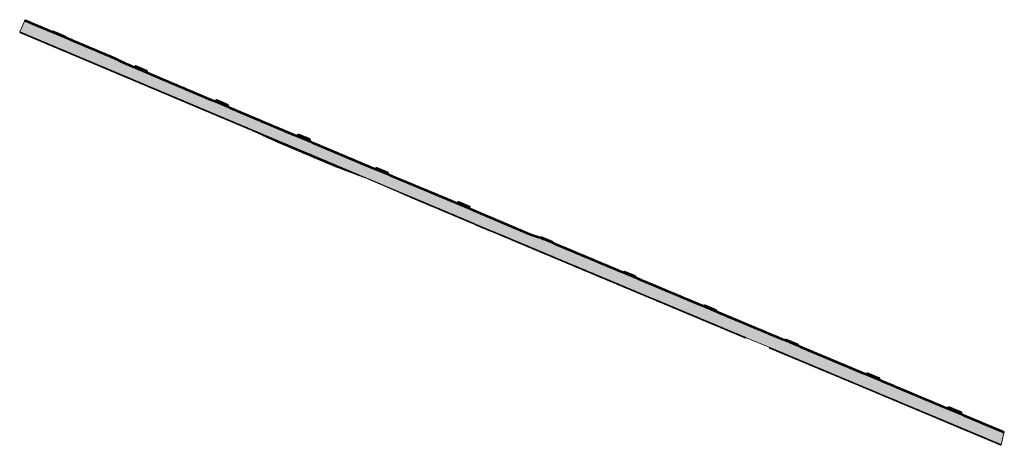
# Model space of a CAD drawing. Header units: metres. Extents: x 6589235 to 6589569, y 5598649 to 5598793.
import ezdxf

# ---------------------------------------------------------------- set-up
doc = ezdxf.new("R2010")
doc.units = ezdxf.units.M
doc.header["$MEASUREMENT"] = 0
doc.layers.add('M_wypełnienia', color=7, linetype='Continuous', lineweight=0)
pattern_1 = [(36.863845, (6589369.61192, 5598723.17937), (-0.05999155, 0.08000634), []), (126.863845, (6589369.61192, 5598723.17937), (-0.08000634, -0.05999155), [])]
pattern_2 = [(36.863845, (6589369.61192, 5598723.18037), (-0.05999155, 0.08000634), []), (126.863845, (6589369.61192, 5598723.18037), (-0.08000634, -0.05999155), [])]
pattern_3 = [(36.863845, (6589369.61092, 5598723.18037), (-0.05999155, 0.08000634), []), (126.863845, (6589369.61092, 5598723.18037), (-0.08000634, -0.05999155), [])]
pattern_4 = [(36.863845, (6589369.61092, 5598723.17937), (-0.05999155, 0.08000634), []), (126.863845, (6589369.61092, 5598723.17937), (-0.08000634, -0.05999155), [])]

msp = doc.modelspace()

# ---------------------------------------------------------------- hatches: boundary and pattern name
at = {"layer": 'M_wypełnienia', "linetype": 'Continuous', "lineweight": 13, "extrusion": (0, 0, -1)}
msp.add_hatch(color=41, dxfattribs=at).paths.add_polyline_path([(-6589555.2, 5598658.54), (-6589569.1, 5598652.71), (-6589568.19, 5598648.76), (-6589489.52, 5598681.73), (-6589481.22, 5598685.21), (-6589449.71, 5598698.42), (-6589444.05, 5598700.79), (-6589422.8, 5598709.7), (-6589417.15, 5598712.07), (-6589395.85, 5598720.99), (-6589394.97, 5598721.36), (-6589389.27, 5598723.77), (-6589234.64, 5598788.94), (-6589236.19, 5598792.62), (-6589266.11, 5598780.01, 0.021001), (-6589268.39, 5598778.93, -0.020312), (-6589270.59, 5598777.89), (-6589272.71, 5598776.99), (-6589278.37, 5598774.59), (-6589297.62, 5598766.42), (-6589300.09, 5598765.37), (-6589305.97, 5598762.89), (-6589327.88, 5598753.65), (-6589333.85, 5598751.13), (-6589352.64, 5598743.2), (-6589354.65, 5598742.37), (-6589360.29, 5598740.02), (-6589380.96, 5598731.42), (-6589382.39, 5598730.81), (-6589388.03, 5598728.41), (-6589407.12, 5598720.28, -0.02633), (-6589410.09, 5598719.2, 0.007567), (-6589410.95, 5598718.92, 0.017382), (-6589412.9, 5598718.18), (-6589416.14, 5598716.82), (-6589439.04, 5598707.23), (-6589444.44, 5598704.96), (-6589466.29, 5598695.81), (-6589471.85, 5598693.47), (-6589493.94, 5598684.21), (-6589499.64, 5598681.83), (-6589521.4, 5598672.71), (-6589527.34, 5598670.22), (-6589549.06, 5598661.11)])
at = {"layer": 'M_wypełnienia', "linetype": 'Continuous', "lineweight": 13}
h = msp.add_hatch(dxfattribs=at)
h.set_pattern_fill('CROSSHATCH', color=151, scale=0.01, style=0, pattern_type=2)
h.set_pattern_definition(pattern_1)
h.paths.add_polyline_path([(6589244.95, 5598788.93), (6589236.19, 5598792.62), (6589236.38, 5598793.08), (6589245.61, 5598789.19)])
h = msp.add_hatch(dxfattribs=at)
h.set_pattern_fill('CROSSHATCH', color=151, scale=0.01, style=0, pattern_type=2)
h.set_pattern_definition([(36.863845, (6589343.63371, 5598737.2816), (-0.05999155, 0.08000634), []), (126.863845, (6589343.63371, 5598737.2816), (-0.08000634, -0.05999155), [])])
h.paths.add_polyline_path([(6589234.64, 5598788.94), (6589389.16, 5598723.81), (6589389.27, 5598723.55), (6589368.13, 5598732.46), (6589352.83, 5598739.08), (6589341.81, 5598743.22), (6589322.28, 5598751.46), (6589313.78, 5598755.37), (6589306.75, 5598758.33), (6589290.16, 5598765.31), (6589252.28, 5598781.28), (6589234.56, 5598788.75)])
h = msp.add_hatch(dxfattribs=at)
h.set_pattern_fill('CROSSHATCH', color=33, scale=0.01, style=0, pattern_type=2)
h.set_pattern_definition([(36.8638, (6589245.2554, 5598788.96295), (-0.0599915, 0.0800063), []), (126.8638, (6589245.2554, 5598788.96295), (-0.0800063, -0.0599915), [])])
h.paths.add_polyline_path([(6589245.26, 5598788.96), (6589245.97, 5598789.25), (6589250.4, 5598787.38), (6589250.69, 5598786.67)], flags=0)
h = msp.add_hatch(dxfattribs=at)
h.set_pattern_fill('CROSSHATCH', color=151, scale=0.01, style=0, pattern_type=2)
h.set_pattern_definition(pattern_2)
h.paths.add_polyline_path([(6589266.11, 5598780.01), (6589250.87, 5598786.43), (6589250.61, 5598787.09), (6589266.31, 5598780.47, -0.021001), (6589268.62, 5598779.38, 0.020312), (6589270.79, 5598778.35), (6589273.26, 5598777.3), (6589272.61, 5598777.04), (6589270.59, 5598777.89, -0.020312), (6589268.39, 5598778.93, 0.021001)])
h = msp.add_hatch(dxfattribs=at)
h.set_pattern_fill('CROSSHATCH', color=33, scale=0.01, style=0, pattern_type=2)
h.set_pattern_definition([(36.8638, (6589273.99, 5598777.51), (-0.0599915, 0.0800063), []), (126.8638, (6589273.99, 5598777.51), (-0.0800063, -0.0599915), [])])
h.paths.add_polyline_path([(6589273.99, 5598777.51), (6589272.91, 5598777.07), (6589278.29, 5598774.78), (6589277.86, 5598775.86)], flags=0)
h = msp.add_hatch(dxfattribs=at)
h.set_pattern_fill('CROSSHATCH', color=151, scale=0.01, style=0, pattern_type=2)
h.set_pattern_definition(pattern_3)
h.paths.add_polyline_path([(6589278.21, 5598775.2), (6589278.48, 5598774.54), (6589297.62, 5598766.42), (6589299.98, 5598765.42), (6589300.64, 5598765.68), (6589297.81, 5598766.88)])
h = msp.add_hatch(dxfattribs=at)
h.set_pattern_fill('CROSSHATCH', color=33, scale=0.01, style=0, pattern_type=2)
h.set_pattern_definition([(36.8638, (6589300.284, 5598765.45344), (-0.0599915, 0.0800063), []), (126.8638, (6589300.284, 5598765.45344), (-0.0800063, -0.0599915), [])])
h.paths.add_polyline_path([(6589300.28, 5598765.45), (6589301.53, 5598765.96), (6589305.41, 5598764.27), (6589305.89, 5598763.09)], flags=0)
h = msp.add_hatch(dxfattribs=at)
h.set_pattern_fill('CROSSHATCH', color=151, scale=0.01, style=0, pattern_type=2)
h.set_pattern_definition(pattern_4)
h.paths.add_polyline_path([(6589305.81, 5598763.5), (6589306.07, 5598762.85), (6589327.77, 5598753.69), (6589328.43, 5598753.96)])
h = msp.add_hatch(dxfattribs=at)
h.set_pattern_fill('CROSSHATCH', color=33, scale=0.01, style=0, pattern_type=2)
h.set_pattern_definition([(36.8638, (6589328.07538, 5598753.72774), (-0.0599915, 0.0800063), []), (126.8638, (6589328.07538, 5598753.72774), (-0.0800063, -0.0599915), [])])
h.paths.add_polyline_path([(6589328.08, 5598753.73), (6589329.36, 5598754.25), (6589333.22, 5598752.68), (6589333.77, 5598751.32)], flags=0)
h = msp.add_hatch(dxfattribs=at)
h.set_pattern_fill('CROSSHATCH', color=151, scale=0.01, style=0, pattern_type=2)
h.set_pattern_definition(pattern_3)
h.paths.add_polyline_path([(6589333.69, 5598751.74), (6589333.96, 5598751.08), (6589352.64, 5598743.2), (6589354.54, 5598742.41), (6589355.19, 5598742.68), (6589352.84, 5598743.66)])
h = msp.add_hatch(dxfattribs=at)
h.set_pattern_fill('CROSSHATCH', color=33, scale=0.01, style=0, pattern_type=2)
h.set_pattern_definition([(36.8638, (6589354.84173, 5598742.44709), (-0.0599915, 0.0800063), []), (126.8638, (6589354.84173, 5598742.44709), (-0.0800063, -0.0599915), [])])
h.paths.add_polyline_path([(6589354.84, 5598742.45), (6589355.94, 5598742.9), (6589359.77, 5598741.27), (6589360.2, 5598740.22)], flags=0)
h = msp.add_hatch(dxfattribs=at)
h.set_pattern_fill('CROSSHATCH', color=151, scale=0.01, style=0, pattern_type=2)
h.set_pattern_definition(pattern_3)
h.paths.add_polyline_path([(6589360.12, 5598740.63), (6589360.39, 5598739.98), (6589380.96, 5598731.42), (6589382.29, 5598730.85), (6589382.94, 5598731.12), (6589381.16, 5598731.88)])
h = msp.add_hatch(dxfattribs=at)
h.set_pattern_fill('CROSSHATCH', color=33, scale=0.01, style=0, pattern_type=2)
h.set_pattern_definition([(36.8638, (6589382.58608, 5598730.88914), (-0.0599915, 0.0800063), []), (126.8638, (6589382.58608, 5598730.88914), (-0.0800063, -0.0599915), [])])
h.paths.add_polyline_path([(6589382.59, 5598730.89), (6589383.73, 5598731.35), (6589387.5, 5598729.73), (6589387.95, 5598728.6)], flags=0)
h = msp.add_hatch(dxfattribs=at)
h.set_pattern_fill('CROSSHATCH', color=151, scale=0.01, style=0, pattern_type=2)
h.set_pattern_definition(pattern_3)
h.paths.add_polyline_path([(6589388.14, 5598728.36), (6589387.87, 5598729.02), (6589407.32, 5598720.74, 0.02633), (6589410.24, 5598719.68, -0.011249), (6589411.54, 5598719.25), (6589410.84, 5598718.96, 0.006549), (6589410.09, 5598719.2, -0.02633), (6589407.12, 5598720.28)])
h = msp.add_hatch(dxfattribs=at)
h.set_pattern_fill('CROSSHATCH', color=33, scale=0.01, style=0, pattern_type=2)
h.set_pattern_definition([(36.8638, (6589389.34566, 5598723.57171), (-0.0599915, 0.0800063), []), (126.8638, (6589389.34566, 5598723.57171), (-0.0800063, -0.0599915), [])])
h.paths.add_polyline_path([(6589389.35, 5598723.57), (6589389.37, 5598723.51), (6589394.71, 5598721.26), (6589394.78, 5598721.28)], flags=0)
h = msp.add_hatch(dxfattribs=at)
h.set_pattern_fill('CROSSHATCH', color=151, scale=0.01, style=0, pattern_type=2)
h.set_pattern_definition(pattern_2)
h.paths.add_polyline_path([(6589395.08, 5598721.32), (6589395.85, 5598720.99), (6589417.03, 5598712.12), (6589417.16, 5598711.8), (6589395.77, 5598720.81), (6589394.82, 5598721.21)])
h = msp.add_hatch(dxfattribs=at)
h.set_pattern_fill('CROSSHATCH', color=33, scale=0.01, style=0, pattern_type=2)
h.set_pattern_definition([(36.8638, (6589411.16387, 5598719.00778), (-0.0599915, 0.0800063), []), (126.8638, (6589411.16387, 5598719.00778), (-0.0800063, -0.0599915), [])])
h.paths.add_polyline_path([(6589411.16, 5598719.01), (6589412, 5598719.35), (6589415.76, 5598717.76), (6589416.06, 5598717.02), (6589412.96, 5598718.32), (6589412.07, 5598718.68)], flags=0)
h = msp.add_hatch(dxfattribs=at)
h.set_pattern_fill('CROSSHATCH', color=151, scale=0.01, style=0, pattern_type=2)
h.set_pattern_definition(pattern_3)
h.paths.add_polyline_path([(6589416.25, 5598716.78), (6589415.98, 5598717.44), (6589439.59, 5598707.54), (6589438.94, 5598707.27)])
h = msp.add_hatch(dxfattribs=at)
h.set_pattern_fill('CROSSHATCH', color=33, scale=0.01, style=0, pattern_type=2)
h.set_pattern_definition([(36.8638, (6589417.26435, 5598711.75835), (-0.0599915, 0.0800063), []), (126.8638, (6589417.26435, 5598711.75835), (-0.0800063, -0.0599915), [])])
h.paths.add_polyline_path([(6589417.26, 5598711.76), (6589417.22, 5598711.88), (6589422.6, 5598709.62), (6589422.48, 5598709.57)], flags=0)
h = msp.add_hatch(dxfattribs=at)
h.set_pattern_fill('CROSSHATCH', color=151, scale=0.01, style=0, pattern_type=2)
h.set_pattern_definition(pattern_3)
h.paths.add_polyline_path([(6589422.91, 5598709.65), (6589443.95, 5598700.83), (6589444.07, 5598700.53), (6589423.43, 5598709.17), (6589422.59, 5598709.52)])
h = msp.add_hatch(dxfattribs=at)
h.set_pattern_fill('CROSSHATCH', color=33, scale=0.01, style=0, pattern_type=2)
h.set_pattern_definition([(36.8638, (6589439.23568, 5598707.30805), (-0.0599915, 0.0800063), []), (126.8638, (6589439.23568, 5598707.30805), (-0.0800063, -0.0599915), [])])
h.paths.add_polyline_path([(6589439.24, 5598707.31), (6589440.12, 5598707.67), (6589443.97, 5598706.11), (6589444.36, 5598705.16)], flags=0)
h = msp.add_hatch(dxfattribs=at)
h.set_pattern_fill('CROSSHATCH', color=151, scale=0.01, style=0, pattern_type=2)
h.set_pattern_definition(pattern_3)
h.paths.add_polyline_path([(6589444.28, 5598705.58), (6589444.54, 5598704.92), (6589466.18, 5598695.85), (6589466.84, 5598696.12)])
h = msp.add_hatch(dxfattribs=at)
h.set_pattern_fill('CROSSHATCH', color=33, scale=0.01, style=0, pattern_type=2)
h.set_pattern_definition([(36.8638, (6589444.13001, 5598700.59415), (-0.0599915, 0.0800063), []), (126.8638, (6589444.13001, 5598700.59415), (-0.0800063, -0.0599915), [])])
h.paths.add_polyline_path([(6589444.13, 5598700.59), (6589444.18, 5598700.48), (6589449.41, 5598698.29), (6589449.51, 5598698.34)], flags=0)
h = msp.add_hatch(dxfattribs=at)
h.set_pattern_fill('CROSSHATCH', color=151, scale=0.01, style=0, pattern_type=2)
h.set_pattern_definition(pattern_4)
h.paths.add_polyline_path([(6589449.81, 5598698.37), (6589481.22, 5598685.21), (6589481.3, 5598684.95), (6589463.28, 5598692.49), (6589451.09, 5598697.59), (6589449.51, 5598698.25)])
h = msp.add_hatch(dxfattribs=at)
h.set_pattern_fill('CROSSHATCH', color=33, scale=0.01, style=0, pattern_type=2)
h.set_pattern_definition([(36.8638, (6589466.48297, 5598695.88736), (-0.0599915, 0.0800063), []), (126.8638, (6589466.48297, 5598695.88736), (-0.0800063, -0.0599915), [])])
h.paths.add_polyline_path([(6589466.48, 5598695.89), (6589467.39, 5598696.26), (6589471.41, 5598694.57), (6589471.77, 5598693.67)], flags=0)
h = msp.add_hatch(dxfattribs=at)
h.set_pattern_fill('CROSSHATCH', color=151, scale=0.01, style=0, pattern_type=2)
h.set_pattern_definition(pattern_3)
h.paths.add_polyline_path([(6589471.69, 5598694.08), (6589471.96, 5598693.43), (6589493.84, 5598684.26), (6589494.49, 5598684.53)])
h = msp.add_hatch(dxfattribs=at)
h.set_pattern_fill('CROSSHATCH', color=33, scale=0.01, style=0, pattern_type=2)
h.set_pattern_definition([(36.8638, (6589495.00787, 5598684.64985), (-0.0599915, 0.0800063), []), (126.8638, (6589495.00787, 5598684.64985), (-0.0800063, -0.0599915), [])])
h.paths.add_polyline_path([(6589495.01, 5598684.65), (6589494.14, 5598684.29), (6589499.56, 5598682.02), (6589499.19, 5598682.91)], flags=0)
h = msp.add_hatch(dxfattribs=at)
h.set_pattern_fill('CROSSHATCH', color=151, scale=0.01, style=0, pattern_type=2)
h.set_pattern_definition(pattern_3)
h.paths.add_polyline_path([(6589489.52, 5598681.73), (6589568.19, 5598648.76), (6589568.14, 5598648.56), (6589566.9, 5598649.08), (6589526.84, 5598665.89), (6589512.36, 5598671.96), (6589489.46, 5598681.53), (6589489.32, 5598681.65)])
h = msp.add_hatch(dxfattribs=at)
h.set_pattern_fill('CROSSHATCH', color=151, scale=0.01, style=0, pattern_type=2)
h.set_pattern_definition(pattern_1)
h.paths.add_polyline_path([(6589499.48, 5598682.44), (6589499.74, 5598681.78), (6589521.29, 5598672.75), (6589521.95, 5598673.02)])
h = msp.add_hatch(dxfattribs=at)
h.set_pattern_fill('CROSSHATCH', color=33, scale=0.01, style=0, pattern_type=2)
h.set_pattern_definition([(36.8638, (6589522.6124, 5598673.2041), (-0.0599915, 0.0800063), []), (126.8638, (6589522.6124, 5598673.2041), (-0.0800063, -0.0599915), [])])
h.paths.add_polyline_path([(6589522.61, 5598673.2), (6589521.59, 5598672.79), (6589527.26, 5598670.41), (6589526.83, 5598671.46)], flags=0)
h = msp.add_hatch(dxfattribs=at)
h.set_pattern_fill('CROSSHATCH', color=151, scale=0.01, style=0, pattern_type=2)
h.set_pattern_definition(pattern_3)
h.paths.add_polyline_path([(6589527.17, 5598670.83), (6589527.44, 5598670.17), (6589548.96, 5598661.16), (6589549.61, 5598661.42)])
h = msp.add_hatch(dxfattribs=at)
h.set_pattern_fill('CROSSHATCH', color=33, scale=0.01, style=0, pattern_type=2)
h.set_pattern_definition([(36.8638, (6589550.4306, 5598661.67336), (-0.0599915, 0.0800063), []), (126.8638, (6589550.4306, 5598661.67336), (-0.0800063, -0.0599915), [])])
h.paths.add_polyline_path([(6589550.43, 5598661.67), (6589549.26, 5598661.19), (6589555.12, 5598658.73), (6589554.63, 5598659.93)], flags=0)
h = msp.add_hatch(dxfattribs=at)
h.set_pattern_fill('CROSSHATCH', color=151, scale=0.01, style=0, pattern_type=2)
h.set_pattern_definition(pattern_3)
h.paths.add_polyline_path([(6589555.31, 5598658.49), (6589555.04, 5598659.15), (6589569.21, 5598653.21), (6589569.1, 5598652.71)])

# ---------------------------------------------------------------- linework, layer by layer
at = {"layer": 'M_wypełnienia', "color": 41, "linetype": 'Continuous', "lineweight": 13, "flags": 128}
msp.add_lwpolyline([(6589555.2, 5598658.54), (6589569.1, 5598652.71), (6589568.19, 5598648.76), (6589489.52, 5598681.73), (6589481.22, 5598685.21), (6589449.71, 5598698.42), (6589444.05, 5598700.79), (6589422.8, 5598709.7), (6589417.15, 5598712.07), (6589395.85, 5598720.99), (6589394.97, 5598721.36), (6589389.27, 5598723.77), (6589234.64, 5598788.94), (6589236.19, 5598792.62), (6589266.11, 5598780.01, -0.021001), (6589268.39, 5598778.93, 0.020312), (6589270.59, 5598777.89), (6589272.71, 5598776.99), (6589278.37, 5598774.59), (6589297.62, 5598766.42), (6589300.09, 5598765.37), (6589305.97, 5598762.89), (6589327.88, 5598753.65), (6589333.85, 5598751.13), (6589352.64, 5598743.2), (6589354.65, 5598742.37), (6589360.29, 5598740.02), (6589380.96, 5598731.42), (6589382.39, 5598730.81), (6589388.03, 5598728.41), (6589407.12, 5598720.28, 0.02633), (6589410.09, 5598719.2, -0.007567), (6589410.95, 5598718.92, -0.017382), (6589412.9, 5598718.18), (6589416.14, 5598716.82), (6589439.04, 5598707.23), (6589444.44, 5598704.96), (6589466.29, 5598695.81), (6589471.85, 5598693.47), (6589493.94, 5598684.21), (6589499.64, 5598681.83), (6589521.4, 5598672.71), (6589527.34, 5598670.22), (6589549.06, 5598661.11)], format="xyb", close=True, dxfattribs=at)
at = {"layer": 'M_wypełnienia', "color": 151, "linetype": 'Continuous', "lineweight": 13, "flags": 128}
for points in [[(6589244.95, 5598788.93), (6589236.19, 5598792.62), (6589236.38, 5598793.08), (6589245.61, 5598789.19)], [(6589234.64, 5598788.94), (6589389.16, 5598723.81), (6589389.27, 5598723.55), (6589368.13, 5598732.46), (6589352.83, 5598739.08), (6589341.81, 5598743.22), (6589322.28, 5598751.46), (6589313.78, 5598755.37), (6589306.75, 5598758.33), (6589290.16, 5598765.31), (6589252.28, 5598781.28), (6589234.56, 5598788.75)], [(6589278.21, 5598775.2), (6589278.48, 5598774.54), (6589297.62, 5598766.42), (6589299.98, 5598765.42), (6589300.64, 5598765.68), (6589297.81, 5598766.88)], [(6589305.81, 5598763.5), (6589306.07, 5598762.85), (6589327.77, 5598753.69), (6589328.43, 5598753.96)], [(6589333.69, 5598751.74), (6589333.96, 5598751.08), (6589352.64, 5598743.2), (6589354.54, 5598742.41), (6589355.19, 5598742.68), (6589352.84, 5598743.66)], [(6589360.12, 5598740.63), (6589360.39, 5598739.98), (6589380.96, 5598731.42), (6589382.29, 5598730.85), (6589382.94, 5598731.12), (6589381.16, 5598731.88)], [(6589395.08, 5598721.32), (6589395.85, 5598720.99), (6589417.03, 5598712.12), (6589417.16, 5598711.8), (6589395.77, 5598720.81), (6589394.82, 5598721.21)], [(6589416.25, 5598716.78), (6589415.98, 5598717.44), (6589439.59, 5598707.54), (6589438.94, 5598707.27)], [(6589422.91, 5598709.65), (6589443.95, 5598700.83), (6589444.07, 5598700.53), (6589423.43, 5598709.17), (6589422.59, 5598709.52)], [(6589444.28, 5598705.58), (6589444.54, 5598704.92), (6589466.18, 5598695.85), (6589466.84, 5598696.12)], [(6589449.81, 5598698.37), (6589481.22, 5598685.21), (6589481.3, 5598684.95), (6589463.28, 5598692.49), (6589451.09, 5598697.59), (6589449.51, 5598698.25)], [(6589471.69, 5598694.08), (6589471.96, 5598693.43), (6589493.84, 5598684.26), (6589494.49, 5598684.53)], [(6589489.52, 5598681.73), (6589568.19, 5598648.76), (6589568.14, 5598648.56), (6589566.9, 5598649.08), (6589526.84, 5598665.89), (6589512.36, 5598671.96), (6589489.46, 5598681.53), (6589489.32, 5598681.65)], [(6589499.48, 5598682.44), (6589499.74, 5598681.78), (6589521.29, 5598672.75), (6589521.95, 5598673.02)], [(6589527.17, 5598670.83), (6589527.44, 5598670.17), (6589548.96, 5598661.16), (6589549.61, 5598661.42)], [(6589555.31, 5598658.49), (6589555.04, 5598659.15), (6589569.21, 5598653.21), (6589569.1, 5598652.71)]]:
    msp.add_lwpolyline(points, close=True, dxfattribs=at)
at = {"layer": 'M_wypełnienia', "color": 33, "linetype": 'Continuous', "lineweight": 13, "flags": 128}
for points in [[(6589245.26, 5598788.96), (6589245.97, 5598789.25), (6589250.4, 5598787.38), (6589250.69, 5598786.67)], [(6589273.99, 5598777.51), (6589272.91, 5598777.07), (6589278.29, 5598774.78), (6589277.86, 5598775.86)], [(6589300.28, 5598765.45), (6589301.53, 5598765.96), (6589305.41, 5598764.27), (6589305.89, 5598763.09)], [(6589328.08, 5598753.73), (6589329.36, 5598754.25), (6589333.22, 5598752.68), (6589333.77, 5598751.32)], [(6589354.84, 5598742.45), (6589355.94, 5598742.9), (6589359.77, 5598741.27), (6589360.2, 5598740.22)], [(6589382.59, 5598730.89), (6589383.73, 5598731.35), (6589387.5, 5598729.73), (6589387.95, 5598728.6)], [(6589389.35, 5598723.57), (6589389.37, 5598723.51), (6589394.71, 5598721.26), (6589394.78, 5598721.28)], [(6589411.16, 5598719.01), (6589412, 5598719.35), (6589415.76, 5598717.76), (6589416.06, 5598717.02), (6589412.96, 5598718.32), (6589412.07, 5598718.68)], [(6589417.26, 5598711.76), (6589417.22, 5598711.88), (6589422.6, 5598709.62), (6589422.48, 5598709.57)], [(6589439.24, 5598707.31), (6589440.12, 5598707.67), (6589443.97, 5598706.11), (6589444.36, 5598705.16)], [(6589444.13, 5598700.59), (6589444.18, 5598700.48), (6589449.41, 5598698.29), (6589449.51, 5598698.34)], [(6589466.48, 5598695.89), (6589467.39, 5598696.26), (6589471.41, 5598694.57), (6589471.77, 5598693.67)], [(6589495.01, 5598684.65), (6589494.14, 5598684.29), (6589499.56, 5598682.02), (6589499.19, 5598682.91)], [(6589522.61, 5598673.2), (6589521.59, 5598672.79), (6589527.26, 5598670.41), (6589526.83, 5598671.46)], [(6589550.43, 5598661.67), (6589549.26, 5598661.19), (6589555.12, 5598658.73), (6589554.63, 5598659.93)]]:
    msp.add_lwpolyline(points, close=True, dxfattribs=at)
at = {"layer": 'M_wypełnienia', "color": 151, "linetype": 'Continuous', "lineweight": 13, "flags": 128}
for points in [[(6589266.11, 5598780.01), (6589250.87, 5598786.43), (6589250.61, 5598787.09), (6589266.31, 5598780.47, -0.021001), (6589268.62, 5598779.38, 0.020312), (6589270.79, 5598778.35), (6589273.26, 5598777.3), (6589272.61, 5598777.04), (6589270.59, 5598777.89, -0.020312), (6589268.39, 5598778.93, 0.021001)], [(6589388.14, 5598728.36), (6589387.87, 5598729.02), (6589407.32, 5598720.74, 0.02633), (6589410.24, 5598719.68, -0.011249), (6589411.54, 5598719.25), (6589410.84, 5598718.96, 0.006549), (6589410.09, 5598719.2, -0.02633), (6589407.12, 5598720.28)]]:
    msp.add_lwpolyline(points, format="xyb", close=True, dxfattribs=at)

doc.saveas('drawing.dxf')
